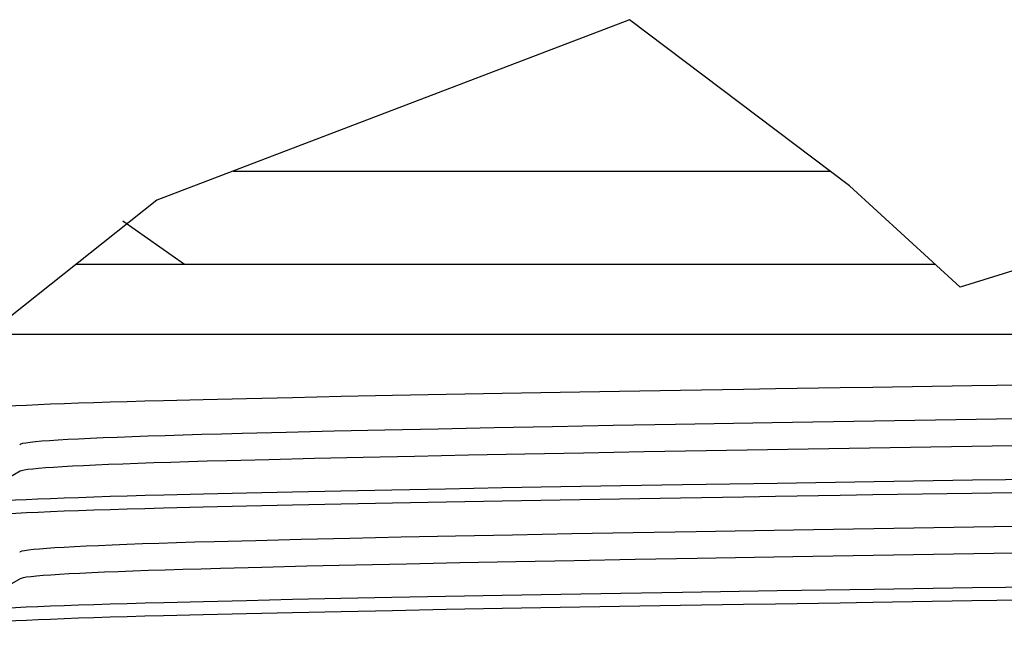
# Model space of a CAD drawing. Header units: centimetres. Extents: x 22052 to 56535, y 76485 to 78519.
# Tile 75 of 235: x 35578.91 to 35581.03, y 77790.38 to 77791.68. Entities that reach past the tile are written whole.
import ezdxf

# ---------------------------------------------------------------- set-up
doc = ezdxf.new("R2010")
doc.units = ezdxf.units.CM
doc.layers.add('$_urządzenia', color=250, linetype='Continuous')

# ---------------------------------------------------------------- blocks, each defined once
blk = doc.blocks.new('A$C92957c0b')
at = {"layer": '$_urządzenia'}
h = blk.add_hatch(dxfattribs=at)
h.set_pattern_fill('_USER', color=256, scale=29.7037395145, angle=324.9999999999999, pattern_type=0)
h.set_pattern_definition([(324.9999999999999, (-1585.0724248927, -2113.6056866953), (17.03736505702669, 24.33187894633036), [])])
h.paths.add_polyline_path([(-213.5456109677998, -1076.5), (-199.7796247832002, -1076.5), (-199.7761351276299, -1076.5765097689), (-199.77346565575, -1076.65463025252), (-199.77161636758, -1076.73436145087), (-199.7705872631, -1076.8157033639), (-199.3645771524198, -1076.78348188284), (-198.93746937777, -1076.743102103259), (-198.4892639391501, -1076.694564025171), (-198.0199608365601, -1076.637867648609), (-197.5295600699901, -1076.573012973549), (-197.0180616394, -1076.5), (-164.1742603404, -1076.5), (-163.9799316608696, -1076.68376480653), (-163.7869957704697, -1076.87669337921), (-163.59555435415, -1077.078399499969), (-163.4056413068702, -1077.28875442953), (-163.2170193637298, -1077.50865934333), (-163.02938346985, -1077.73927289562), (-162.8424963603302, -1077.981496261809), (-162.6563919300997, -1078.23520070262), (-162.4711718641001, -1078.5), (-216.8572072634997, -1078.5), (-216.02623596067, -1077.96300660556), (-215.1973128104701, -1077.450675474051), (-214.37043781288, -1076.96300660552)])
for p, q in [((-204.49849266, -1073.2476548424), (-214.6519924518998, -1077.1259974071)), ((-199.7705872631, -1076.8157033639), (-204.49849266, -1073.2476548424)), ((-213.0131314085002, -1076.5), (-200.1889155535, -1076.5)), ((-197.3917892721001, -1078.987897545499), (-199.7705872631, -1076.8157033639)), ((-214.6519924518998, -1077.1259974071), (-224.1857620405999, -1084.6753829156)), ((-191.6684467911, -1077.2119893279), (-197.3917892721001, -1078.987897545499)), ((-216.3871567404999, -1078.5), (-197.9260921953, -1078.5)), ((-218.2814373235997, -1080), (-162.3916179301, -1080)), ((-209.5897469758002, -1081.3193655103), (-210.6890392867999, -1081.3416223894)), ((-208.4363425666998, -1081.297037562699), (-209.5897469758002, -1081.3193655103)), ((-207.2322205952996, -1081.2746904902), (-208.4363425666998, -1081.297037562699)), ((-205.9879438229, -1081.252530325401), (-207.2322205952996, -1081.2746904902)), ((-204.7091609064, -1081.2306642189), (-205.9879438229, -1081.252530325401)), ((-203.3982917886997, -1081.209084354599), (-204.7091609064, -1081.2306642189)), ((-213.658983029, -1081.4078848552), (-214.5115826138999, -1081.429211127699)), ((-212.7297258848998, -1081.3859868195), (-213.658983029, -1081.4078848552)), ((-211.7374417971, -1081.363867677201), (-212.7297258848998, -1081.3859868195)), ((-210.6890392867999, -1081.3416223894), (-211.7374417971, -1081.363867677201)), ((-203.5049975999, -1081.9400726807), (-204.8472155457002, -1081.963822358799)), ((-211.8721315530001, -1082.1093306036), (-212.8210872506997, -1082.1330783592)), ((-210.8445226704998, -1082.0851001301), (-211.8721315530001, -1082.1093306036)), ((-209.7550646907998, -1082.0607822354), (-210.8445226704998, -1082.0851001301)), ((-208.6077068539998, -1082.036444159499), (-209.7550646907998, -1082.0607822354)), ((-207.4070896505, -1082.012169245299), (-208.6077068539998, -1082.036444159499)), ((-206.1503996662, -1081.9878990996), (-207.4070896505, -1082.012169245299)), ((-204.8472155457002, -1081.963822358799), (-206.1503996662, -1081.9878990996)), ((-206.7439046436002, -1082.5764834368), (-207.9563767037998, -1082.6003927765)), ((-205.4836154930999, -1082.5527068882), (-206.7439046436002, -1082.5764834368)), ((-204.1829426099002, -1082.529199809), (-205.4836154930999, -1082.5527068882)), ((-202.8482039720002, -1082.5060695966), (-204.1829426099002, -1082.529199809)), ((-212.2466198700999, -1082.695785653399), (-213.1498111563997, -1082.7189314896)), ((-211.2667801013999, -1082.6721482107), (-212.2466198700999, -1082.695785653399)), ((-210.2190092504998, -1082.6482400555), (-211.2667801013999, -1082.6721482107)), ((-209.1161060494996, -1082.6243389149), (-210.2190092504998, -1082.6482400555)), ((-207.9563767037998, -1082.6003927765), (-209.1161060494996, -1082.6243389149)), ((-217.5916487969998, -1082.943610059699), (-218.8419337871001, -1083.665720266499)), ((-204.6813005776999, -1083.2506374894), (-203.3598140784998, -1083.228903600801)), ((-203.3598140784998, -1083.228903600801), (-201.3212252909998, -1083.196743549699)), ((-214.5029111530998, -1083.449423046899), (-213.6508654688, -1083.428127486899)), ((-213.6508654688, -1083.428127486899), (-212.7265752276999, -1083.4063545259)), ((-212.7265752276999, -1083.4063545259), (-211.7412914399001, -1083.384390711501)), ((-211.7412914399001, -1083.384390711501), (-210.7000806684, -1083.362290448)), ((-210.7000806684, -1083.362290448), (-209.6044108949, -1083.340094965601)), ((-209.6044108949, -1083.340094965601), (-208.4478366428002, -1083.317694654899)), ((-208.4478366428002, -1083.317694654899), (-207.2332045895, -1083.2951476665)), ((-207.2332045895, -1083.2951476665), (-205.9741952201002, -1083.272729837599)), ((-205.9741952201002, -1083.272729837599), (-204.6813005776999, -1083.2506374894)), ((-210.6890392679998, -1083.650713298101), (-211.7374417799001, -1083.672958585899)), ((-209.589746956, -1083.628456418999), (-210.6890392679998, -1083.650713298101)), ((-208.4363425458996, -1083.6061284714), (-209.589746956, -1083.628456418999)), ((-207.2322205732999, -1083.5837813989), (-208.4363425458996, -1083.6061284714)), ((-205.9879437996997, -1083.561621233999), (-207.2322205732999, -1083.5837813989)), ((-204.7091608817, -1083.5397551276), (-205.9879437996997, -1083.561621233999)), ((-203.3982917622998, -1083.5181752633), (-204.7091608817, -1083.5397551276)), ((-213.6589830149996, -1083.7169757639), (-214.5115826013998, -1083.7383020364)), ((-212.7297258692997, -1083.6950777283), (-213.6589830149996, -1083.7169757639)), ((-211.7374417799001, -1083.672958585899), (-212.7297258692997, -1083.6950777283)), ((-204.4194924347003, -1084.2652341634), (-205.7391940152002, -1084.289278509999)), ((-203.0631867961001, -1084.241563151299), (-204.4194924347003, -1084.2652341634)), ((-212.5263333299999, -1084.434632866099), (-213.4194978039, -1084.4579914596)), ((-211.5532638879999, -1084.41075264), (-212.5263333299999, -1084.434632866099)), ((-210.5087878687, -1084.3865588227), (-211.5532638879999, -1084.41075264)), ((-209.4027646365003, -1084.3622710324), (-210.5087878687, -1084.3865588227)), ((-208.2362715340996, -1084.337902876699), (-209.4027646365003, -1084.3622710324)), ((-207.0139202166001, -1084.3135485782), (-208.2362715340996, -1084.337902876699)), ((-205.7391940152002, -1084.289278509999), (-207.0139202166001, -1084.3135485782)), ((-208.1433043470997, -1084.9132683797), (-209.2884819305, -1084.9370884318)), ((-206.9413917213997, -1084.8893962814), (-208.1433043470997, -1084.9132683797)), ((-205.6838174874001, -1084.865506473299), (-206.9413917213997, -1084.8893962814)), ((-204.3777898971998, -1084.841749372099), (-205.6838174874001, -1084.865506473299)), ((-203.0403520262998, -1084.8184314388), (-204.3777898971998, -1084.841749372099)), ((-212.3965617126, -1085.0086205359), (-213.2847410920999, -1085.031612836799)), ((-211.4281984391, -1084.9850411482), (-212.3965617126, -1085.0086205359)), ((-210.3859638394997, -1084.9610566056), (-211.4281984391, -1084.9850411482)), ((-209.2884819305, -1084.9370884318), (-210.3859638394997, -1084.9610566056)), ((-217.5916487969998, -1085.2527009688), (-218.8419337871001, -1085.9748111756)), ((-204.6813005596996, -1085.559728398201), (-203.3598140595, -1085.537994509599)), ((-203.3598140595, -1085.537994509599), (-201.32122527, -1085.5058344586)), ((-214.5029111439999, -1085.7585139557), (-213.6508654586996, -1085.7372183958)), ((-213.6508654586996, -1085.7372183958), (-212.7265752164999, -1085.7154454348)), ((-212.7265752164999, -1085.7154454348), (-211.7412914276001, -1085.693481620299)), ((-211.7412914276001, -1085.693481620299), (-210.700080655, -1085.6713813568)), ((-210.700080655, -1085.6713813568), (-209.6044108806, -1085.649185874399)), ((-209.6044108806, -1085.649185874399), (-208.4478366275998, -1085.6267855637)), ((-208.4478366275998, -1085.6267855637), (-207.2332045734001, -1085.604238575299)), ((-207.2332045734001, -1085.604238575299), (-205.9741952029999, -1085.5818207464)), ((-205.9741952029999, -1085.5818207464), (-204.6813005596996, -1085.559728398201)), ((-210.6890392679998, -1085.959804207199), (-211.7374417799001, -1085.982049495)), ((-209.589746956, -1085.9375473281), (-210.6890392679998, -1085.959804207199)), ((-208.4363425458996, -1085.9152193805), (-209.589746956, -1085.9375473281)), ((-207.2322205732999, -1085.892872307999), (-208.4363425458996, -1085.9152193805)), ((-205.9879437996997, -1085.8707121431), (-207.2322205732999, -1085.892872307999)), ((-204.7091608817, -1085.848846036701), (-205.9879437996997, -1085.8707121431)), ((-203.3982917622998, -1085.8272661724), (-204.7091608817, -1085.848846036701)), ((-213.6589830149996, -1086.026066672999), (-214.5115826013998, -1086.0473929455)), ((-212.7297258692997, -1086.004168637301), (-213.6589830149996, -1086.026066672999)), ((-211.7374417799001, -1085.982049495), (-212.7297258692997, -1086.004168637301))]:
    blk.add_line(p, q, dxfattribs=at)
for points in [[(-195, -1081.077275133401), (-197.1409539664, -1081.110819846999), (-199.2699774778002, -1081.1441701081)], [(-201.3615699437, -1081.176936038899), (-202.0478490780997, -1081.1876862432), (-203.3982917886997, -1081.209084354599)], [(-199.2699774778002, -1081.1441701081), (-199.9721977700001, -1081.1551582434), (-201.3615699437, -1081.176936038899)], [(-214.5115826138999, -1081.429211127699), (-214.9113925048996, -1081.439888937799), (-215.2939968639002, -1081.4506871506), (-215.6586583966, -1081.461552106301), (-216.0054730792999, -1081.4724937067), (-216.3344069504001, -1081.483532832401), (-216.6446677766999, -1081.4946486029), (-216.9352873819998, -1081.5057882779), (-217.2057914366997, -1081.5169417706), (-217.4562521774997, -1081.528119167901), (-217.6866307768, -1081.539297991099), (-217.8968370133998, -1081.550485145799), (-218.0865231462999, -1081.561673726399), (-218.2553227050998, -1081.5728205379), (-218.4029715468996, -1081.583911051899), (-218.5296343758, -1081.594959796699), (-218.6355209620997, -1081.605967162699), (-218.7206179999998, -1081.6169519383), (-218.7844518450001, -1081.627895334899), (-218.8267074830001, -1081.638741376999), (-218.8475142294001, -1081.649409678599), (-218.8499999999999, -1081.654554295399)], [(-186.9624052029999, -1081.6657205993), (-201.4288165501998, -1081.905157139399), (-203.5049975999, -1081.9400726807)], [(-212.8210872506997, -1082.1330783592), (-213.2637803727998, -1082.1447037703), (-213.6863235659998, -1082.156295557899), (-214.0903156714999, -1082.1680315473), (-214.4750241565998, -1082.179896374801), (-214.8394174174, -1082.191862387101), (-215.1827773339, -1082.2039080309), (-215.5046006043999, -1082.2160164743), (-215.8043306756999, -1082.2281663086), (-216.0812854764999, -1082.240326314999), (-216.3354043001, -1082.252488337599), (-216.5670027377, -1082.2646657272), (-216.7757223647, -1082.2768409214), (-216.961211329, -1082.2889926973), (-217.1235658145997, -1082.3011288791), (-217.2624996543, -1082.3132336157), (-217.3777089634, -1082.325283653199), (-217.4691234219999, -1082.337275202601), (-217.5366689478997, -1082.3492136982), (-217.5800143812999, -1082.361054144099), (-217.5990927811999, -1082.3727193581), (-217.6001432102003, -1082.3761506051)], [(-186.5559143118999, -1082.2359957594), (-187.9195130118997, -1082.259081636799), (-202.8482039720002, -1082.5060695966)], [(-213.1498111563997, -1082.7189314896), (-213.5697279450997, -1082.730289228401), (-213.9716491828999, -1082.741770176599), (-214.3550507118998, -1082.753375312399), (-214.719344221, -1082.7650912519), (-215.0637488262, -1082.7768964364), (-215.3873731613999, -1082.788761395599), (-215.6894542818, -1082.800655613), (-215.9699236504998, -1082.812572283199), (-216.2289595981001, -1082.824517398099), (-216.4659551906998, -1082.836461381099), (-216.6808364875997, -1082.8483970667), (-216.8742304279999, -1082.8603642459), (-217.0459256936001, -1082.872367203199), (-217.1950720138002, -1082.884363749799), (-217.3211773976, -1082.8963236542), (-217.4240527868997, -1082.908235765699), (-217.5034309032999, -1082.920073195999), (-217.5590842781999, -1082.9317835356), (-217.5916487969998, -1082.9436100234)], [(-201.3212252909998, -1083.196743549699), (-199.2413381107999, -1083.1641611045), (-197.1286368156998, -1083.1310653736)], [(-197.1286368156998, -1083.1310653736), (-196.4200226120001, -1083.1199790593), (-195.710266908, -1083.108865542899)], [(-195, -1083.3863661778), (-197.1409539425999, -1083.4199107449), (-199.2699774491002, -1083.453261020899)], [(-218.8419337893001, -1083.6657145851), (-218.8258962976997, -1083.6589060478), (-218.7831972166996, -1083.648079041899), (-218.7190691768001, -1083.637164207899), (-218.6338778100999, -1083.6262175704), (-218.5281820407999, -1083.6152616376), (-218.4020220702, -1083.604273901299), (-218.2550813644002, -1083.5932428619), (-218.0871926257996, -1083.5821546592), (-217.8986005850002, -1083.571023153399), (-217.6894086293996, -1083.5598784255), (-217.4598510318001, -1083.548725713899), (-217.2099634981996, -1083.537559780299), (-216.9394970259, -1083.5263949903), (-216.6480050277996, -1083.5152116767), (-216.3360633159, -1083.504029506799), (-216.0051304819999, -1083.492921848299), (-215.6559135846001, -1083.4819079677), (-215.2885072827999, -1083.4709685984), (-214.9037648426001, -1083.4601193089), (-214.5029111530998, -1083.449423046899)], [(-201.3615699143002, -1083.486026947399), (-202.0478490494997, -1083.4967771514), (-203.3982917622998, -1083.5181752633)], [(-199.2699774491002, -1083.453261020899), (-199.9721977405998, -1083.464249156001), (-201.3615699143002, -1083.486026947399)], [(-214.5115826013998, -1083.7383020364), (-214.9113924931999, -1083.748979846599), (-215.2939968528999, -1083.759778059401), (-215.6586583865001, -1083.770643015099), (-216.0054730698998, -1083.781584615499), (-216.3344069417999, -1083.792623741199), (-216.6446677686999, -1083.803739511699), (-216.9352873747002, -1083.814879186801), (-217.2057914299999, -1083.826032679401), (-217.4562521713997, -1083.837210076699), (-217.6866307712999, -1083.8483888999), (-217.8968370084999, -1083.8595760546), (-218.0865231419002, -1083.8707646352), (-218.2553227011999, -1083.881911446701), (-218.4029715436, -1083.8930019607), (-218.5296343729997, -1083.9040507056), (-218.6355209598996, -1083.9150580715), (-218.7206179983, -1083.926042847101), (-218.7844518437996, -1083.9369862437), (-218.8267074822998, -1083.947832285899), (-218.8475142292, -1083.9585005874), (-218.8499999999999, -1083.9636452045)], [(-187.1859719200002, -1083.9786151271), (-200.9737243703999, -1084.2067246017), (-203.0631867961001, -1084.241563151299)], [(-213.4194978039, -1084.4579914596), (-213.8345785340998, -1084.469614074), (-214.2305117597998, -1084.481362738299), (-214.6070373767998, -1084.493234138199), (-214.9636619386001, -1084.5052183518), (-215.2994422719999, -1084.517288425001), (-215.6135144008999, -1084.5294151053), (-215.9052846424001, -1084.5415743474), (-216.1744540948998, -1084.553750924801), (-216.4207429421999, -1084.565928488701), (-216.6433290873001, -1084.578056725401), (-216.8426574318, -1084.5901472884), (-217.0198997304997, -1084.6022765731), (-217.1750349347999, -1084.614474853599), (-217.3067303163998, -1084.626671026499), (-217.4140820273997, -1084.638789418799), (-217.4969402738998, -1084.650795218), (-217.5554811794, -1084.6626854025), (-217.5897895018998, -1084.674434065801), (-217.6001432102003, -1084.6852415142)], [(-186.7351362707, -1084.548176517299), (-200.9880344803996, -1084.784219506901), (-203.0403520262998, -1084.8184314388)], [(-213.2847410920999, -1085.031612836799), (-213.6994676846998, -1085.043015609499), (-214.0960506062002, -1085.054551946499), (-214.4738088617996, -1085.0662063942), (-214.8320073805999, -1085.0779597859), (-215.1694304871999, -1085.0897726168), (-215.4850232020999, -1085.101602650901), (-215.7790924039, -1085.113454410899), (-216.0524185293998, -1085.1253586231), (-216.3045908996, -1085.137301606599), (-216.5350681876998, -1085.1492607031), (-216.7440762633, -1085.1612537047), (-216.9314253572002, -1085.173283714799), (-217.0962701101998, -1085.185309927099), (-217.2379200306, -1085.1972843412), (-217.3560962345, -1085.2091723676), (-217.4509460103, -1085.2209721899), (-217.5225802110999, -1085.2326853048), (-217.5710302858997, -1085.244313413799), (-217.5916487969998, -1085.2527009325)], [(-201.32122527, -1085.5058344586), (-199.2413380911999, -1085.473252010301), (-197.1286368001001, -1085.4401562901)], [(-197.1286368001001, -1085.4401562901), (-196.4200226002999, -1085.429069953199), (-195, -1085.4068156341)], [(-218.8419337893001, -1085.974805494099), (-218.8258962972, -1085.967996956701), (-218.7831972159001, -1085.9571699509), (-218.7190691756, -1085.9462551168), (-218.6338778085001, -1085.9353084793), (-218.5281820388, -1085.924352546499), (-218.4020220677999, -1085.9133648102), (-218.2550813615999, -1085.9023337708), (-218.0871926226, -1085.8912455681), (-217.8986005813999, -1085.8801140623), (-217.6894086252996, -1085.8689693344), (-217.4598510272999, -1085.8578166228), (-217.2099634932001, -1085.8466506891), (-216.9394970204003, -1085.835485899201), (-216.6480050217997, -1085.824302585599), (-216.3360633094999, -1085.8131204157), (-216.0051304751, -1085.8020127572), (-215.6559135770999, -1085.7909988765), (-215.2885072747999, -1085.7800595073), (-214.903764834, -1085.769210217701), (-214.5029111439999, -1085.7585139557)], [(-199.2699774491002, -1085.7623519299), (-199.9721977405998, -1085.7733400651), (-201.3615699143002, -1085.7951178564)], [(-195, -1085.6954570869), (-197.1409539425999, -1085.729001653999), (-199.2699774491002, -1085.7623519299)], [(-201.3615699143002, -1085.7951178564), (-202.0478490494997, -1085.805868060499), (-203.3982917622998, -1085.8272661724)], [(-214.5115826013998, -1086.0473929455), (-214.9113924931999, -1086.0580707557), (-215.2939968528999, -1086.068868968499), (-215.6586583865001, -1086.0797339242), (-216.0054730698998, -1086.0906755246), (-216.3344069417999, -1086.1017146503), (-216.6446677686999, -1086.1128304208), (-216.9352873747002, -1086.123970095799), (-217.2057914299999, -1086.135123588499), (-217.4562521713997, -1086.1463009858), (-217.6866307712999, -1086.157479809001), (-217.8968370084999, -1086.1686669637), (-218.0865231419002, -1086.1798555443), (-218.2553227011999, -1086.191002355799), (-218.4029715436, -1086.2020928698), (-218.5296343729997, -1086.2131416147), (-218.6355209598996, -1086.2241489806), (-218.7206179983, -1086.2351337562), (-218.7844518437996, -1086.2460771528), (-218.8267074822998, -1086.256923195), (-218.8475142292, -1086.2675914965), (-218.8499999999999, -1086.2727361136)]]:
    blk.add_lwpolyline(points, dxfattribs=at)

msp = doc.modelspace()

# ---------------------------------------------------------------- block references
at = {"layer": '$_urządzenia', "xscale": 0.1, "yscale": 0.1, "zscale": 0.1}
msp.add_blockref('A$C92957c0b', (35600.66952159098, 77899.00970316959), dxfattribs=at)

doc.saveas('drawing.dxf')
